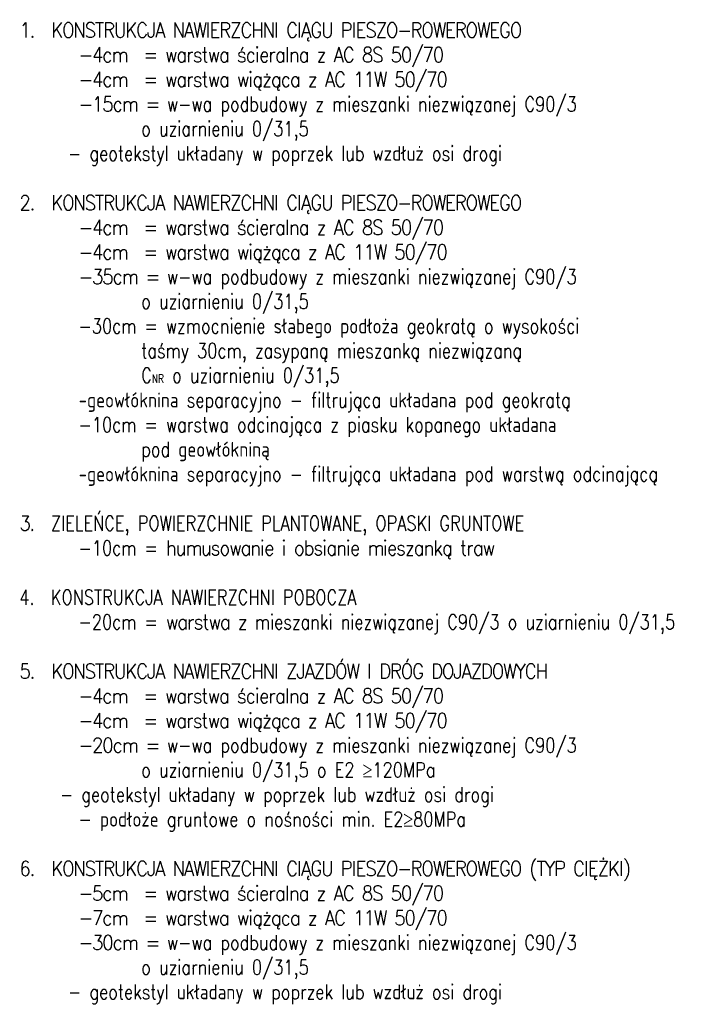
# Model space of a CAD drawing. Header units: metres. Extents: x 6562771 to 6588056, y 5578696 to 5586100.
# Tile 6 of 32: x 6566225 to 6566676, y 5578696 to 5579361. Entities that reach past the tile are written whole.
import ezdxf

# ---------------------------------------------------------------- set-up
doc = ezdxf.new("R2010")
doc.units = ezdxf.units.M
doc.layers.add('pkonstr-opisy', color=2, linetype='Continuous')
doc.styles.add('12mm', font='simplex.shx', dxfattribs={"width": 0.8, "height": 12})

msp = doc.modelspace()

# ---------------------------------------------------------------- texts
at = {"layer": 'pkonstr-opisy', "color": 5, "ltscale": 0.1, "insert": (6566225.14, 5579359.46), "char_height": 10, "width": 910.7424, "attachment_point": 1, "style": '12mm'}
msp.add_mtext('{\\W0.9;\\T0.9;\\C256;1.  KONSTRUKCJA NAWIERZCHNI CIĄGU PIESZO-ROWEROWEGO\\P^I-4cm  = warstwa ścieralna z AC 8S 50/70\\P^I-4cm  = warstwa wiążąca z AC 11W 50/70\\P^I-15cm = \\W0.8;\\T1;w-wa podbudowy z mieszanki niezwiązanej C90/3 \\P               o uziarnieniu 0/31,5\\P      - geotekstyl układany w poprzek lub wzdłuż osi drogi\\W0.9;\\T0.9;\\P\\P2.  KONSTRUKCJA NAWIERZCHNI CIĄGU PIESZO-ROWEROWEGO\\P^I-4cm  = warstwa ścieralna z AC 8S 50/70\\P^I-4cm  = warstwa wiążąca z AC 11W 50/70\\P^I-35cm = \\W0.8;\\T1;w-wa podbudowy z mieszanki niezwiązanej C90/3 \\P               o uziarnieniu 0/31,5\\W0.9;\\T0.9;\\P\\A1;\\H0.99996x;\\W0.8;\\T1;^I-30cm = wzmocnienie słabego podłoża geokratą o wysokości \\P               taśmy 30cm, zasypaną\\A0;\\H0.99999x;\\W0.9;\\T0.9; \\W0.8;\\T1;mieszanką niezwiązaną \\P               C\\H0.55557x;NR\\H1.7999x; o uziarnieniu 0/31,5\\A1;\\P^I-geowłóknina separacyjno - filtrująca\\H0.99996x; układana pod geokratą\\P^I-10cm = warstwa odcinająca z piasku kopanego układana \\P               pod geowłókniną\\A0;\\H1.0001x;\\W0.9;\\T0.9;\\P\\A1;\\H0.99994x;\\W0.8;\\T1;^I-geowłóknina separacyjno - filtrująca\\H0.99996x; układana pod warstwą odcinającą\\A0;\\H1.0001x;\\W0.9;\\T0.9;\\P\\P3\\W0.8;\\T1;.  ZIELEŃCE, POWIERZCHNIE PLANTOWANE, OPASKI GRUNTOWE\\P^I-10cm = \\W0.9;\\T0.9;humusowanie i obsianie mieszanką traw\\P\\P\\A1;\\H0.99986x;\\W0.8;\\T1;4.  KONSTRUKCJA NAWIERZCHNI POBOCZA\\P^I-20cm = \\A0;\\H0.99999x;\\W0.9;\\T0.9;warstwa z \\W0.8;\\T1;mieszanki niezwiązanej C90/3 o uziarnieniu 0/31,5\\P\\H1.0002x;\\W0.9;\\T0.9;\\P\\H0.99995x;5.  KONSTRUKCJA NAWIERZCHNI ZJAZDÓW I DRÓG DOJAZDOWYCH\\P^I-4cm  = warstwa ścieralna z AC 8S 50/70\\P^I-4cm  = warstwa wiążąca z AC 11W 50/70\\P^I-20cm = \\W0.8;\\T1;w-wa podbudowy z mieszanki niezwiązanej C90/3 \\P               o uziarnieniu 0/31,5 o E2 \\fBook Antiqua|b0|i0|c0|p18;≥\\Fsimplex|c238;120MPa\\P     - geotekstyl układany w poprzek lub wzdłuż osi drogi\\H0.99998x;\\P^I- podłoże gruntowe o nośności min. E2\\fBook Antiqua|b0|i0|c0|p18;≥\\Fsimplex|c238;80MPa\\P\\P\\W0.9;\\T0.9;6.  KONSTRUKCJA NAWIERZCHNI CIĄGU PIESZO-ROWEROWEGO (TYP CIĘŻKI)\\P^I-5cm  = warstwa ścieralna z AC 8S 50/70\\P^I-7cm  = warstwa wiążąca z AC 11W 50/70\\P^I-30cm = \\W0.8;\\T1;w-wa podbudowy z mieszanki niezwiązanej C90/3 \\P               o uziarnieniu 0/31,5\\P      - geotekstyl układany w poprzek lub wzdłuż osi drogi}', dxfattribs=at)

doc.saveas('drawing.dxf')
